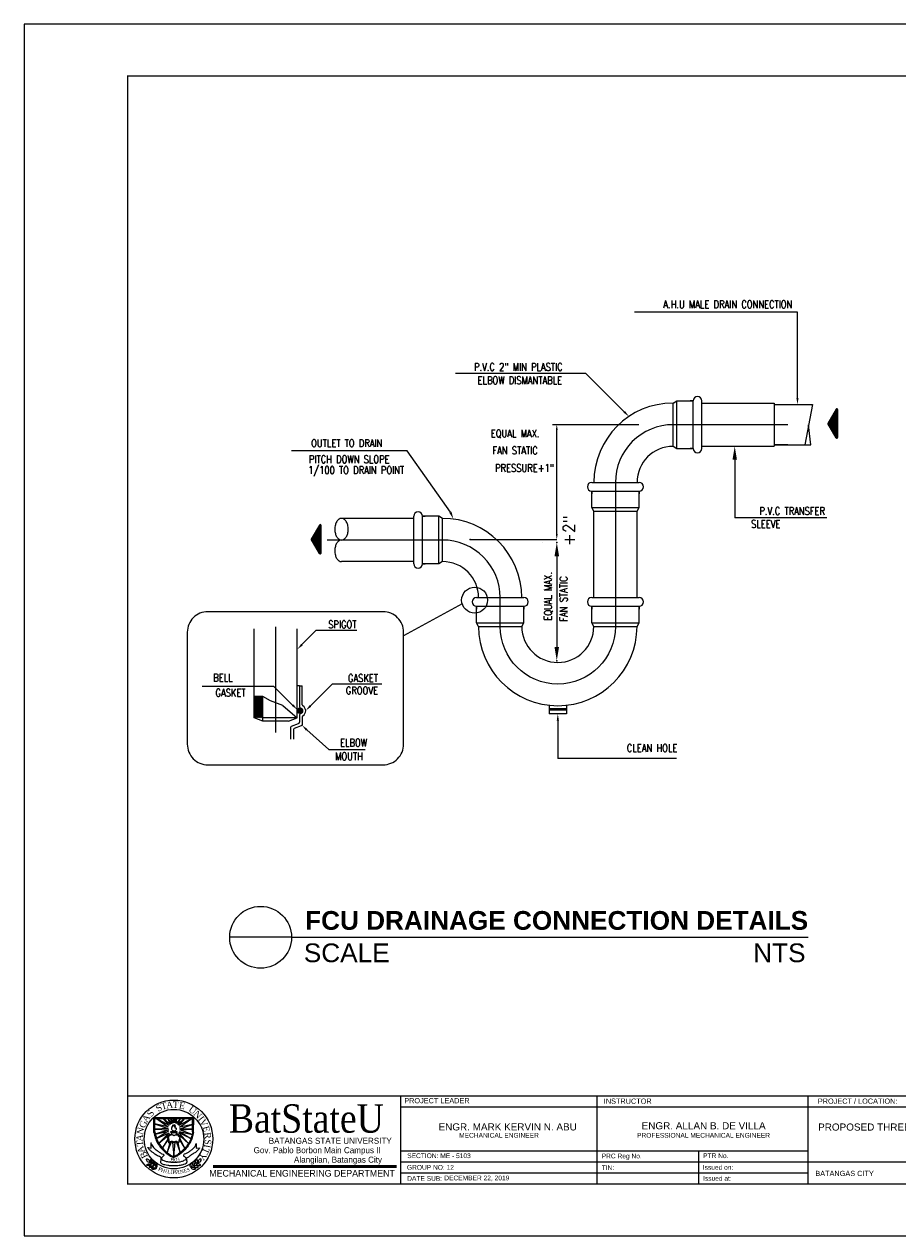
# Model space of a CAD drawing. Header units: millimetres. Extents: x 0 to 531, y -4 to 262.
# Tile 3 of 35: x 3 to 53, y 97 to 167. Entities that reach past the tile are written whole.
import ezdxf
from ezdxf.enums import TextEntityAlignment as Align

# ---------------------------------------------------------------- set-up
doc = ezdxf.new("R2010")
doc.units = ezdxf.units.MM
doc.linetypes.add('CENTER', pattern=[50.8, 31.75, -6.35, 6.35, -6.35])
doc.layers.add('.1', color=1, linetype='Continuous')
doc.layers.add('template', color=7, linetype='Continuous')
doc.styles.add('arial', font='arial.ttf')
doc.styles.add('CGOTHIC', font='GOTHIC.TTF')
doc.styles.add('GARAMOND', font='GARA.TTF')
doc.styles.add('ROMANT', font='romanc.shx')
doc.styles.get("Standard").update_dxf_attribs({"font": 'arial.ttf'})

# ---------------------------------------------------------------- blocks, each defined once
blk = doc.blocks.new('*X2')
at = {"color": 0}
for p, q in [((-88.36, 29.5), (-86.8, 29.5)), ((-88.29, 29.62), (-86.8, 29.62)), ((-88.21, 29.75), (-86.8, 29.75)), ((-88.14, 29.88), (-86.8, 29.88)), ((-88.07, 30), (-86.8, 30)), ((-88, 30.12), (-86.8, 30.12)), ((-87.92, 30.25), (-86.8, 30.25)), ((-87.85, 30.38), (-86.8, 30.38)), ((-87.78, 30.5), (-86.8, 30.5)), ((-87.71, 30.62), (-86.8, 30.62)), ((-87.64, 30.75), (-86.8, 30.75)), ((-87.56, 30.88), (-86.8, 30.88)), ((-87.49, 31), (-86.8, 31)), ((-87.42, 31.12), (-86.8, 31.12)), ((-87.35, 31.25), (-86.85, 31.25)), ((-87.17, 31.38), (-87.02, 31.38)), ((-90.16, 26.38), (-86.8, 26.38)), ((-90.16, 26.25), (-86.8, 26.25)), ((-90.09, 26.5), (-86.8, 26.5)), ((-90.09, 26.12), (-86.8, 26.12)), ((-90.02, 26.62), (-86.8, 26.62)), ((-90.02, 26), (-86.8, 26)), ((-89.95, 26.75), (-86.8, 26.75)), ((-89.95, 25.88), (-86.8, 25.88)), ((-89.87, 26.88), (-86.8, 26.88)), ((-89.87, 25.75), (-86.8, 25.75)), ((-89.8, 27), (-86.8, 27)), ((-89.8, 25.62), (-86.8, 25.62)), ((-89.73, 27.12), (-86.8, 27.12)), ((-89.73, 25.5), (-86.8, 25.5)), ((-89.66, 27.25), (-86.8, 27.25)), ((-89.66, 25.38), (-86.8, 25.38)), ((-89.58, 27.38), (-86.8, 27.38)), ((-89.58, 25.25), (-86.8, 25.25)), ((-89.51, 27.5), (-86.8, 27.5)), ((-89.44, 27.62), (-86.8, 27.62)), ((-89.37, 27.75), (-86.8, 27.75)), ((-89.3, 27.88), (-86.8, 27.88)), ((-89.22, 28), (-86.8, 28)), ((-89.15, 28.12), (-86.8, 28.12)), ((-89.08, 28.25), (-86.8, 28.25)), ((-89.01, 28.38), (-86.8, 28.38)), ((-88.93, 28.5), (-86.8, 28.5)), ((-88.86, 28.62), (-86.8, 28.62)), ((-88.79, 28.75), (-86.8, 28.75)), ((-88.72, 28.88), (-86.8, 28.88)), ((-88.65, 29), (-86.8, 29)), ((-88.57, 29.12), (-86.8, 29.12)), ((-88.5, 29.25), (-86.8, 29.25)), ((-88.43, 29.38), (-86.8, 29.38)), ((-89.51, 25.12), (-86.8, 25.12)), ((-89.44, 25), (-86.8, 25)), ((-89.37, 24.88), (-86.8, 24.88)), ((-89.3, 24.75), (-86.8, 24.75)), ((-89.22, 24.62), (-86.8, 24.62)), ((-89.15, 24.5), (-86.8, 24.5)), ((-89.08, 24.38), (-86.8, 24.38)), ((-89.01, 24.25), (-86.8, 24.25)), ((-88.94, 24.12), (-86.8, 24.12)), ((-88.86, 24), (-86.8, 24)), ((-88.79, 23.88), (-86.8, 23.88)), ((-88.72, 23.75), (-86.8, 23.75)), ((-88.65, 23.62), (-86.8, 23.62)), ((-88.57, 23.5), (-86.8, 23.5)), ((-88.5, 23.38), (-86.8, 23.38)), ((-88.43, 23.25), (-86.8, 23.25)), ((-88.36, 23.12), (-86.8, 23.12)), ((-88.29, 23), (-86.8, 23)), ((-88.21, 22.88), (-86.8, 22.88)), ((-88.14, 22.75), (-86.8, 22.75)), ((-88.07, 22.62), (-86.8, 22.62)), ((-88, 22.5), (-86.8, 22.5)), ((-87.92, 22.38), (-86.8, 22.38)), ((-87.85, 22.25), (-86.8, 22.25)), ((-87.78, 22.12), (-86.8, 22.12)), ((-87.71, 22), (-86.8, 22)), ((-87.64, 21.88), (-86.8, 21.88)), ((-87.56, 21.75), (-86.8, 21.75)), ((-87.49, 21.62), (-86.8, 21.62)), ((-87.42, 21.5), (-86.8, 21.5)), ((-87.35, 21.38), (-86.85, 21.38)), ((-87.17, 21.25), (-87.02, 21.25))]:
    blk.add_line(p, q, dxfattribs=at)
blk = doc.blocks.new('*X4')
at = {"color": 0}
for p, q in [((402.46, 305.94), (405.23, 308.71)), ((402.46, 306.47), (404.7, 308.71)), ((402.46, 307), (404.17, 308.71)), ((402.46, 307.53), (403.64, 308.71)), ((402.46, 308.06), (403.11, 308.71)), ((402.46, 308.59), (402.58, 308.71)), ((402.46, 305.41), (405.46, 308.41)), ((402.46, 304.88), (405.46, 307.88)), ((402.46, 304.35), (405.46, 307.35)), ((402.46, 303.82), (405.46, 306.82)), ((402.46, 303.29), (405.46, 306.29)), ((402.46, 302.76), (405.46, 305.76)), ((402.46, 302.23), (405.46, 305.23)), ((402.46, 301.7), (405.46, 304.7)), ((402.56, 301.26), (405.46, 304.17)), ((403.09, 301.26), (405.46, 303.64)), ((403.62, 301.26), (405.46, 303.11)), ((404.15, 301.26), (405.46, 302.58)), ((404.68, 301.26), (405.46, 302.05)), ((405.21, 301.26), (405.46, 301.51))]:
    blk.add_line(p, q, dxfattribs=at)
blk = doc.blocks.new('*X3')
at = {"color": 0}
for p, q in [((418.63, 303.72), (419.56, 304.66)), ((418.64, 303.56), (419.73, 304.64)), ((418.65, 303.92), (419.36, 304.64)), ((418.68, 303.42), (419.87, 304.61)), ((418.73, 303.29), (419.99, 304.56)), ((418.77, 304.22), (419.06, 304.51)), ((418.8, 303.18), (420.1, 304.49)), ((418.87, 303.08), (420.2, 304.41)), ((418.96, 303), (420.29, 304.32)), ((419.07, 302.92), (420.36, 304.22)), ((419.18, 302.86), (420.42, 304.1)), ((419.31, 302.82), (420.47, 303.97)), ((419.46, 302.79), (420.5, 303.83)), ((419.63, 302.78), (420.5, 303.65)), ((419.85, 302.83), (420.46, 303.43))]:
    blk.add_line(p, q, dxfattribs=at)

msp = doc.modelspace()

# ---------------------------------------------------------------- linework, layer by layer
at = {"layer": '.1', "color": 0}
msp.add_line((101.899, 166.95), (2.623, 166.95), dxfattribs=at)
for p, q in [((47.566, 150.22), (38.101, 150.22)), ((47.566, 145.238), (47.566, 150.22)), ((35.271, 146.655), (27.695, 146.655)), ((37.498, 144.429), (35.271, 146.655)), ((40.335, 144.936), (40.544, 145.062)), ((40.544, 142.298), (40.544, 145.062)), ((40.544, 145.062), (41.507, 145.062)), ((41.507, 145.062), (41.337, 145.062)), ((41.507, 142.298), (41.507, 145.062)), ((42.01, 142.298), (42.01, 145.062)), ((40.335, 142.424), (40.335, 144.936)), ((42.01, 144.936), (46.206, 144.936)), ((46.206, 144.936), (46.206, 142.424)), ((46.206, 144.852), (48.438, 144.852)), ((48.438, 144.852), (47.988, 142.508)), ((49.814, 144.575), (49.338, 143.751)), ((49.908, 142.951), (49.908, 144.55)), ((48.34, 142.508), (48.213, 143.68)), ((49.814, 142.926), (49.338, 143.751)), ((40.335, 142.424), (40.544, 142.298)), ((40.544, 142.298), (41.507, 142.298)), ((41.507, 142.298), (41.337, 142.298)), ((42.01, 142.424), (46.206, 142.424)), ((46.206, 142.508), (48.34, 142.508)), ((24.873, 142.158), (18.153, 142.158)), ((27.394, 138.592), (24.873, 142.158)), ((43.917, 142.039), (43.917, 138.261)), ((35.604, 140.33), (38.367, 140.33)), ((35.604, 139.828), (38.367, 139.828)), ((35.604, 139.828), (35.604, 139.658)), ((35.604, 138.865), (35.604, 139.828)), ((38.367, 139.828), (38.367, 139.658)), ((38.367, 138.865), (38.367, 139.828)), ((35.604, 138.865), (38.367, 138.865)), ((35.729, 138.656), (35.604, 138.865)), ((38.241, 138.656), (38.367, 138.865)), ((25.262, 138.237), (21.065, 138.237)), ((25.262, 135.599), (25.262, 138.363)), ((25.764, 135.599), (25.764, 138.363)), ((26.727, 138.363), (25.764, 138.363)), ((25.764, 138.363), (25.935, 138.363)), ((26.727, 135.599), (26.727, 138.363)), ((26.937, 138.237), (26.727, 138.363)), ((26.937, 135.725), (26.937, 138.237)), ((35.729, 133.631), (35.729, 138.656)), ((35.729, 138.656), (38.241, 138.656)), ((38.241, 133.631), (38.241, 138.656)), ((49.281, 138.261), (43.917, 138.261)), ((19.78, 137.849), (19.304, 137.024)), ((19.873, 136.225), (19.873, 137.824)), ((19.78, 136.2), (19.304, 137.024)), ((25.262, 135.725), (21.065, 135.725)), ((26.727, 135.599), (25.764, 135.599)), ((25.764, 135.599), (25.935, 135.599)), ((26.937, 135.725), (26.727, 135.599)), ((28.076, 133.279), (24.671, 131.415)), ((28.904, 133.631), (31.668, 133.631)), ((28.904, 132.166), (28.904, 133.129)), ((28.904, 133.129), (31.668, 133.129)), ((28.904, 133.129), (28.904, 132.958)), ((31.668, 132.166), (31.668, 133.129)), ((31.668, 133.129), (31.668, 132.958)), ((35.604, 133.631), (38.367, 133.631)), ((35.604, 133.129), (38.367, 133.129)), ((35.604, 132.166), (35.604, 133.129)), ((35.604, 133.129), (35.604, 132.958)), ((38.367, 132.166), (38.367, 133.129)), ((38.367, 133.129), (38.367, 132.958)), ((15.982, 126.645), (15.982, 131.825)), ((18.495, 126.645), (18.495, 131.825)), ((18.767, 130.904), (19.598, 131.735)), ((19.598, 131.735), (21.949, 131.735)), ((28.904, 132.166), (31.668, 132.166)), ((29.03, 131.957), (28.904, 132.166)), ((29.03, 131.957), (31.542, 131.957)), ((31.542, 131.957), (31.668, 132.166)), ((35.604, 132.166), (38.367, 132.166)), ((35.729, 131.957), (35.604, 132.166)), ((35.729, 131.957), (38.241, 131.957)), ((38.241, 131.957), (38.367, 132.166)), ((12.97, 128.492), (17.121, 128.492)), ((18.222, 127.391), (17.121, 128.492)), ((18.62, 128.514), (18.495, 128.514)), ((18.62, 128.514), (18.62, 127.356)), ((18.62, 128.514), (18.787, 128.514)), ((18.787, 127.411), (18.787, 128.514)), ((19.255, 127.338), (20.536, 128.619)), ((20.536, 128.619), (23.417, 128.619)), ((16.485, 127.893), (15.982, 127.893)), ((16.485, 126.46), (16.485, 127.893)), ((16.939, 127.645), (16.485, 127.893)), ((17.661, 127.356), (16.939, 127.645)), ((17.661, 127.356), (18.495, 126.645)), ((18.62, 127.356), (18.62, 127.301)), ((18.62, 126.812), (18.62, 126.393)), ((33.133, 127.378), (33.133, 126.874)), ((34.138, 127.17), (33.133, 127.17)), ((34.138, 127.087), (33.133, 127.087)), ((34.138, 126.874), (33.133, 126.874)), ((34.138, 127.378), (34.138, 126.874)), ((16.485, 126.46), (15.982, 126.645)), ((18.495, 126.645), (16.485, 126.645)), ((17.992, 126.46), (16.485, 126.46)), ((17.992, 126.46), (18.495, 126.645)), ((18.108, 126.087), (18.108, 125.404)), ((18.163, 126.166), (18.565, 126.314)), ((18.33, 126.049), (18.733, 126.198)), ((18.787, 126.703), (18.787, 126.495)), ((18.787, 126.495), (18.787, 126.276)), ((33.636, 126.489), (33.636, 124.291)), ((18.276, 125.971), (18.276, 125.404)), ((19.04, 125.951), (20.326, 124.804)), ((20.326, 124.804), (22.444, 124.804)), ((40.526, 124.291), (33.636, 124.291)), ((18.161, 113.896), (14.564, 113.896)), ((18.161, 113.896), (48.187, 113.896))]:
    msp.add_line(p, q)
at = {"linetype": 'ByBlock'}
for p, q in [((33.326, 143.702), (38.354, 143.702)), ((33.577, 137.338), (33.577, 143.367)), ((28.549, 137.003), (33.577, 137.003)), ((32.773, 136.835), (32.773, 136.835)), ((33.577, 136.031), (33.577, 130.772)), ((32.773, 129.969), (32.773, 129.969))]:
    msp.add_line(p, q, dxfattribs=at)
at = {"linetype": 'CENTER'}
msp.add_line((17.238, 125.79), (17.238, 131.932), dxfattribs=at)
for points in [[(47.005, 143.68), (40.335, 143.68, 0.414214), (36.985, 140.33), (36.985, 131.957, -1), (30.286, 131.957), (30.286, 133.631, 0.414214), (26.937, 136.981), (20.235, 136.981)], [(47.005, 142.508), (46.206, 142.508, 0.414214)], [(21.065, 136.981, 0.147723), (20.926, 136.939, 0.107128), (20.788, 136.797, 0.076313), (20.706, 136.604, 0.063234), (20.674, 136.353, 0.063234), (20.706, 136.102, 0.076313), (20.788, 135.909, 0.107128), (20.926, 135.767, 0.147723), (21.065, 135.725, 0.147723)]]:
    msp.add_lwpolyline(points, format="xyb")
for points in [[(21.065, 138.237, 0.147723), (20.926, 138.195, 0.107128), (20.788, 138.053, 0.076313), (20.706, 137.86, 0.063234), (20.674, 137.609, 0.063234), (20.706, 137.358, 0.076313), (20.788, 137.165, 0.107128), (20.926, 137.023, 0.147723), (21.065, 136.981, 0.147723), (21.204, 137.023, 0.107128), (21.342, 137.165, 0.076313), (21.425, 137.358, 0.063234), (21.456, 137.609, 0.063234), (21.425, 137.86, 0.076313), (21.342, 138.053, 0.107128), (21.204, 138.195, 0.147723)], [(12.1, 125.112, 0.414214), (13.294, 123.918), (23.477, 123.918, 0.414214), (24.671, 125.112), (24.671, 131.623, 0.414214), (23.477, 132.817), (13.294, 132.817, 0.414214), (12.1, 131.623)]]:
    msp.add_lwpolyline(points, format="xyb", close=True)
at = {"const_width": 0.00335}
msp.add_lwpolyline([(16.485, 126.645), (16.485, 127.893)], dxfattribs=at)
for centre, radius in [((28.801, 133.486), 0.754), ((18.647, 127.057), 0.157), ((16.362, 113.896), 1.798)]:
    msp.add_circle(centre, radius)
for centre, radius, start, end in [((41.758, 145.062), 0.251, 0, 180), ((40.335, 140.33), 4.606, 90, 180), ((49.858, 144.55), 0.0502, 0, 150), ((49.858, 142.951), 0.0502, 210, 0), ((40.335, 140.33), 2.093, 90, 180), ((41.758, 142.298), 0.251, 180, 0), ((35.604, 140.079), 0.251, 90, 270), ((38.367, 140.079), 0.251, 270, 90), ((25.513, 138.363), 0.251, 0, 180), ((26.937, 133.631), 4.606, 0, 90), ((19.823, 137.824), 0.0502, 0, 150), ((19.823, 136.225), 0.0502, 210, 0), ((25.513, 135.599), 0.251, 180, 0), ((26.937, 133.631), 2.093, 0, 90), ((28.904, 133.38), 0.251, 90, 270), ((31.668, 133.38), 0.251, 270, 90), ((35.604, 133.38), 0.251, 90, 270), ((38.367, 133.38), 0.251, 270, 90), ((33.636, 131.957), 4.606, 180, 0), ((33.636, 131.957), 2.093, 180, 0), ((18.704, 127.301), 0.0837, 180, 257.09947), ((18.704, 126.812), 0.0837, 102.90053, 180), ((18.647, 127.057), 0.167, 282.90053, 77.09947), ((18.871, 127.411), 0.0837, 180, 237.7269), ((18.871, 126.703), 0.0837, 122.2731, 180), ((18.647, 127.057), 0.335, 302.2731, 57.7269), ((18.192, 126.087), 0.0837, 110.29142, 180), ((18.359, 125.971), 0.0837, 110.29142, 180), ((18.536, 126.393), 0.0837, 290.29142, 0), ((18.704, 126.276), 0.0837, 290.29142, 0)]:
    msp.add_arc(centre, radius, start, end)
at = {"linetype": 'ByBlock'}
for p in [(28.549, 137.003), (33.577, 136.835), (33.577, 129.969), (33.577, 129.969)]:
    msp.add_point(p, dxfattribs=at)
for points in [[(47.502, 145.238), (47.63, 145.238), (47.566, 144.852)], [(37.453, 144.383), (37.544, 144.474), (37.771, 144.156)], [(44.046, 141.654), (43.789, 141.654), (43.917, 142.424)], [(27.457, 138.621), (27.33, 138.563), (27.567, 138.211)], [(18.722, 130.95), (18.812, 130.859), (18.495, 130.632)], [(18.177, 127.346), (18.268, 127.436), (18.495, 127.119)], [(19.209, 127.384), (19.3, 127.293), (18.982, 127.066)], [(33.7, 126.489), (33.572, 126.489), (33.636, 126.874)], [(19.086, 125.996), (18.995, 125.905), (18.768, 126.223)]]:
    msp.add_solid(points)
for points in [[(33.521, 143.367), (33.633, 143.367), (33.577, 143.702)], [(33.521, 137.338), (33.633, 137.338), (33.577, 137.003)], [(33.443, 136.031), (33.711, 136.031), (33.577, 136.835)], [(33.443, 130.772), (33.711, 130.772), (33.577, 129.969)]]:
    msp.add_solid(points, dxfattribs=at)
at = {"layer": 'template'}
for p, q in [((2.623, 166.95), (2.623, 96.554)), ((8.64, 104.683), (98.891, 104.683)), ((24.486, 104.684), (24.486, 99.562)), ((24.486, 104.683), (24.486, 99.562)), ((35.896, 104.684), (35.896, 99.562)), ((35.896, 104.683), (35.896, 99.562)), ((48.186, 99.562), (48.186, 104.683)), ((24.486, 104.043), (81.057, 104.043)), ((10.166, 103.427), (12.478, 103.422)), ((10.166, 102.56), (10.166, 103.427)), ((10.991, 102.891), (10.193, 103.064)), ((10.193, 103.064), (10.991, 102.788)), ((10.215, 103.364), (12.413, 103.364)), ((10.215, 102.595), (10.215, 103.364)), ((10.991, 102.788), (10.242, 102.755)), ((11.045, 102.967), (10.307, 103.364)), ((10.307, 103.364), (10.991, 102.891)), ((10.747, 103.364), (10.714, 103.33)), ((10.714, 103.33), (11.045, 102.967)), ((11.105, 103.021), (10.747, 103.364)), ((10.996, 103.364), (10.969, 103.364)), ((10.969, 103.364), (11.105, 103.021)), ((11.186, 103.059), (10.996, 103.364)), ((11.186, 103.364), (11.129, 103.346)), ((11.129, 103.346), (11.186, 103.059)), ((11.268, 103.102), (11.186, 103.364)), ((11.289, 103.364), (11.268, 103.102)), ((11.365, 103.364), (11.289, 103.364)), ((11.463, 103.364), (11.365, 103.108)), ((11.365, 103.108), (11.365, 103.364)), ((11.702, 103.364), (11.463, 103.07)), ((11.463, 103.07), (11.501, 103.364)), ((11.501, 103.364), (11.463, 103.364)), ((11.951, 103.364), (11.545, 103.015)), ((11.545, 103.015), (11.702, 103.364)), ((12.364, 103.364), (11.604, 102.961)), ((11.604, 102.961), (11.951, 103.364)), ((11.642, 102.858), (12.364, 103.364)), ((12.413, 103.026), (11.642, 102.858)), ((11.664, 102.777), (12.413, 103.026)), ((12.413, 102.588), (12.413, 103.364)), ((12.462, 102.56), (12.478, 103.422)), ((10.242, 102.755), (11.013, 102.701)), ((11.013, 102.701), (10.242, 102.466)), ((10.242, 102.466), (11.018, 102.636)), ((11.018, 102.636), (10.316, 102.205)), ((10.316, 102.205), (11.045, 102.538)), ((11.045, 102.538), (10.449, 101.929)), ((10.449, 101.929), (11.1, 102.473)), ((10.964, 102.169), (10.652, 101.654)), ((10.652, 101.654), (10.975, 102.088)), ((10.93, 102.331), (11.007, 101.976)), ((10.99, 102.324), (11.048, 101.993)), ((11.176, 102.546), (11.176, 102.445)), ((11.455, 102.534), (11.455, 102.433)), ((12.172, 101.917), (11.539, 102.489)), ((11.666, 102.295), (11.584, 101.987)), ((12.31, 102.199), (11.604, 102.538)), ((11.604, 102.538), (12.172, 101.917)), ((11.616, 101.97), (11.711, 102.334)), ((11.642, 102.603), (12.31, 102.199)), ((11.642, 102.603), (12.38, 102.435)), ((11.648, 102.121), (11.951, 101.627)), ((12.413, 102.744), (11.664, 102.777)), ((11.675, 102.701), (12.413, 102.744)), ((12.38, 102.435), (11.675, 102.701)), ((11.951, 101.627), (11.68, 102.191)), ((9.819, 101.681), (10.003, 101.643)), ((10.003, 101.643), (9.992, 101.919)), ((10.934, 101.391), (11.181, 102.007)), ((11.089, 101.953), (10.934, 101.391)), ((11.246, 101.991), (11.314, 101.153)), ((11.314, 101.153), (11.398, 101.996)), ((11.469, 101.991), (11.687, 101.385)), ((11.687, 101.385), (11.566, 101.958)), ((12.611, 101.921), (12.622, 101.651)), ((12.622, 101.651), (12.803, 101.657)), ((24.486, 101.493), (48.186, 101.493)), ((41.82, 101.493), (41.82, 99.562)), ((24.486, 100.849), (59.963, 100.849)), ((24.486, 100.206), (34.82, 100.206)), ((24.486, 100.206), (48.186, 100.206)), ((35.896, 100.206), (46.23, 100.206)), ((2.623, 96.554), (101.899, 96.554))]:
    msp.add_line(p, q, dxfattribs=at)
at = {"layer": 'template', "linetype": 'Continuous', "ltscale": 0.5}
msp.add_line((35.896, 104.683), (35.896, 99.562), dxfattribs=at)
at = {"layer": 'template', "linetype": 'Continuous', "lineweight": 50}
msp.add_line((13.604, 100.571), (24.265, 100.571), dxfattribs=at)
at = {"layer": 'template', "linetype": 'Continuous', "const_width": 0.0853}
msp.add_lwpolyline([(8.64, 99.562), (98.891, 99.562), (98.891, 163.941), (8.64, 163.941)], close=True, dxfattribs=at)
at = {"layer": 'template'}
msp.add_circle((11.318, 102.177), 2.263, dxfattribs=at)
at = {"layer": 'template', "lineweight": 20}
for centre, radius in [((11.318, 102.177), 2.263), ((11.326, 102.17), 1.728)]:
    msp.add_circle(centre, radius, dxfattribs=at)
at = {"layer": 'template', "start_tangent": (-1, 0)}
msp.add_spline([(11.307, 102.635), (11.239, 102.672), (11.203, 102.729), (11.203, 102.791), (11.203, 102.839), (11.217, 102.865), (11.232, 102.913), (11.253, 102.908), (11.261, 102.956), (11.275, 102.992), (11.294, 102.965), (11.331, 102.932), (11.36, 102.932), (11.358, 102.97), (11.345, 103.005), (11.347, 103.017), (11.382, 102.987), (11.382, 102.959), (11.388, 102.933), (11.388, 102.904), (11.377, 102.86), (11.404, 102.819), (11.436, 102.82), (11.456, 102.767), (11.45, 102.724), (11.419, 102.665), (11.389, 102.64), (11.352, 102.633), (11.306, 102.633), (11.309, 102.633)], degree=3, dxfattribs=at)
at = {"layer": 'template'}
for points in [[(10.166, 102.56), (10.237, 102.26), (10.383, 101.923), (10.584, 101.641), (10.985, 101.278), (11.257, 101.121), (11.311, 101.105)], [(10.215, 102.595), (10.286, 102.294), (10.432, 101.958), (10.633, 101.676), (11.034, 101.313), (11.306, 101.155), (11.36, 101.139)], [(10.93, 102.331), (10.929, 102.37), (10.986, 102.378), (11.048, 102.402), (11.123, 102.439), (11.176, 102.445), (11.176, 102.468)], [(12.413, 102.595), (12.343, 102.294), (12.196, 101.958), (11.995, 101.676), (11.594, 101.313), (11.322, 101.155), (11.268, 101.139)], [(12.462, 102.56), (12.392, 102.26), (12.245, 101.923), (12.044, 101.641), (11.643, 101.278), (11.371, 101.121), (11.317, 101.105)], [(11.71, 102.329), (11.698, 102.373), (11.637, 102.358), (11.602, 102.376), (11.576, 102.408), (11.538, 102.431), (11.506, 102.454), (11.455, 102.454)], [(11.007, 101.976), (11.056, 101.94), (11.109, 101.953), (11.143, 101.99), (11.181, 102.007), (11.233, 102.007), (11.274, 101.998), (11.315, 101.978), (11.381, 101.993), (11.422, 102.004), (11.469, 101.991), (11.566, 101.958), (11.616, 101.97)], [(11.048, 101.993), (11.103, 101.993), (11.112, 102.016), (11.149, 102.037), (11.213, 102.051), (11.274, 102.022), (11.312, 102.016), (11.361, 102.019), (11.399, 102.037), (11.454, 102.042), (11.489, 102.04), (11.521, 102.016), (11.538, 102.002), (11.584, 101.987)], [(9.901, 100.813), (9.792, 100.852), (9.741, 100.93), (9.735, 101.006), (9.745, 101.019), (9.811, 101.012), (9.878, 100.952), (9.904, 100.894), (9.912, 100.839), (9.912, 100.811), (9.906, 100.811), (9.891, 100.826), (9.889, 100.826)], [(10.007, 100.701), (9.945, 100.655), (9.857, 100.636), (9.803, 100.638), (9.759, 100.665), (9.758, 100.682), (9.8, 100.709), (9.842, 100.725), (9.893, 100.733), (9.913, 100.739), (9.952, 100.729), (10.003, 100.7), (10.005, 100.694)], [(10.034, 100.738), (10.061, 100.81), (10.054, 100.9), (10.037, 100.951), (9.999, 100.986), (9.982, 100.982), (9.968, 100.934), (9.965, 100.889), (9.972, 100.838), (9.972, 100.817), (9.992, 100.783), (10.034, 100.741), (10.041, 100.741)], [(10.172, 100.619), (10.2, 100.691), (10.193, 100.781), (10.175, 100.833), (10.138, 100.867), (10.12, 100.864), (10.107, 100.815), (10.103, 100.771), (10.11, 100.719), (10.11, 100.698), (10.131, 100.664), (10.172, 100.623), (10.179, 100.623)], [(10.323, 100.512), (10.351, 100.584), (10.344, 100.674), (10.327, 100.725), (10.289, 100.76), (10.272, 100.756), (10.258, 100.708), (10.254, 100.663), (10.261, 100.612), (10.261, 100.591), (10.282, 100.557), (10.323, 100.515), (10.33, 100.515)], [(12.301, 100.529), (12.276, 100.602), (12.287, 100.691), (12.306, 100.742), (12.346, 100.775), (12.363, 100.771), (12.375, 100.722), (12.376, 100.677), (12.367, 100.626), (12.366, 100.605), (12.344, 100.572), (12.301, 100.532), (12.294, 100.532)], [(12.457, 100.629), (12.432, 100.703), (12.443, 100.792), (12.462, 100.843), (12.501, 100.875), (12.518, 100.871), (12.53, 100.823), (12.532, 100.778), (12.523, 100.726), (12.522, 100.706), (12.5, 100.672), (12.457, 100.633), (12.45, 100.633)], [(12.6, 100.742), (12.575, 100.815), (12.586, 100.905), (12.605, 100.955), (12.644, 100.988), (12.661, 100.984), (12.673, 100.935), (12.675, 100.89), (12.666, 100.839), (12.665, 100.819), (12.643, 100.785), (12.6, 100.746), (12.593, 100.746)], [(12.625, 100.705), (12.685, 100.655), (12.772, 100.633), (12.826, 100.633), (12.871, 100.658), (12.873, 100.675), (12.832, 100.704), (12.791, 100.721), (12.74, 100.731), (12.72, 100.738), (12.681, 100.729), (12.629, 100.704), (12.626, 100.697)], [(12.736, 100.811), (12.846, 100.846), (12.9, 100.921), (12.909, 100.997), (12.9, 101.011), (12.833, 101.007), (12.764, 100.95), (12.736, 100.893), (12.725, 100.838), (12.724, 100.81), (12.731, 100.81), (12.746, 100.824), (12.748, 100.824)], [(10.145, 100.583), (10.083, 100.536), (9.995, 100.518), (9.941, 100.52), (9.897, 100.546), (9.896, 100.564), (9.938, 100.591), (9.98, 100.606), (10.032, 100.614), (10.051, 100.62), (10.09, 100.61), (10.141, 100.582), (10.143, 100.575)], [(10.296, 100.476), (10.234, 100.429), (10.147, 100.41), (10.092, 100.412), (10.048, 100.439), (10.047, 100.457), (10.089, 100.483), (10.131, 100.499), (10.183, 100.507), (10.203, 100.513), (10.241, 100.503), (10.293, 100.475), (10.295, 100.468)], [(12.327, 100.491), (12.386, 100.442), (12.473, 100.42), (12.528, 100.419), (12.572, 100.444), (12.575, 100.462), (12.533, 100.49), (12.492, 100.508), (12.441, 100.518), (12.422, 100.524), (12.382, 100.516), (12.33, 100.49), (12.328, 100.483)], [(12.482, 100.592), (12.542, 100.543), (12.629, 100.52), (12.683, 100.52), (12.728, 100.545), (12.73, 100.562), (12.689, 100.591), (12.648, 100.609), (12.597, 100.619), (12.577, 100.625), (12.538, 100.617), (12.486, 100.591), (12.483, 100.584)]]:
    msp.add_spline(points, degree=3, dxfattribs=at)
for points, end_tangent in [([(10.99, 102.324), (11.065, 102.364), (11.117, 102.411), (11.17, 102.425), (11.222, 102.431), (11.274, 102.411), (11.294, 102.384), (11.315, 102.37), (11.344, 102.396), (11.41, 102.411), (11.474, 102.422), (11.544, 102.39), (11.59, 102.344), (11.648, 102.324), (11.666, 102.332), (11.666, 102.295)], (0, -1)), ([(11.162, 102.615), (11.25, 102.611), (11.341, 102.607), (11.402, 102.608), (11.456, 102.614), (11.486, 102.612), (11.488, 102.583), (11.488, 102.559), (11.477, 102.537), (11.452, 102.534), (11.401, 102.529), (11.313, 102.529), (11.209, 102.527), (11.182, 102.542), (11.152, 102.561), (11.161, 102.617), (11.161, 102.623)], (-1, 0))]:
    msp.add_spline(points, degree=3, dxfattribs=dict(at, end_tangent=end_tangent))
for points, knots in [([(12.803, 101.657), (12.807, 101.657), (12.831, 101.652), (12.693, 101.523), (12.609, 101.412), (12.437, 101.317), (12.278, 101.21), (12.162, 101.116), (12.036, 101.075), (12.062, 100.945), (12.093, 100.841), (12.019, 100.713), (11.868, 100.685), (11.67, 100.634), (11.427, 100.615), (11.189, 100.609), (10.978, 100.641), (10.792, 100.661), (10.657, 100.709), (10.584, 100.764), (10.558, 100.814), (10.58, 100.902), (10.598, 100.99), (10.568, 101.141), (10.353, 101.186), (10.189, 101.325), (10.036, 101.443), (9.906, 101.532), (9.861, 101.619), (9.79, 101.687), (9.818, 101.683), (9.847, 101.676)], [1.525096, 1.525096, 1.525096, 1.525096, 1.532073, 1.584612, 1.633558, 1.698069, 1.768711, 1.823631, 1.856154, 1.874433, 1.942755, 1.959564, 2.013837, 2.081716, 2.168665, 2.253261, 2.318126, 2.380396, 2.439479, 2.4572, 2.470092, 2.492272, 2.543518, 2.560297, 2.639259, 2.721631, 2.780104, 2.832648, 2.871086, 2.885372, 2.911145, 2.911145, 2.911145, 2.911145]), ([(10.009, 101.948), (9.958, 101.948), (10.081, 101.785), (10.139, 101.672), (10.295, 101.533), (10.469, 101.431), (10.583, 101.315), (10.766, 101.286), (10.723, 101.193), (10.675, 101.144), (10.612, 101.105), (10.563, 101.007), (10.717, 100.919), (10.894, 100.868), (11.112, 100.83), (11.292, 100.833), (11.503, 100.829), (11.737, 100.857), (11.932, 100.936), (12.039, 100.999), (12.039, 101.068), (11.982, 101.109), (11.945, 101.16), (11.879, 101.195), (11.899, 101.263), (11.96, 101.335), (12.098, 101.357), (12.241, 101.46), (12.377, 101.553), (12.479, 101.656), (12.542, 101.75), (12.598, 101.82), (12.611, 101.909), (12.611, 101.921)], [0, 0, 0, 0, 0.050157, 0.09733, 0.169415, 0.238469, 0.297382, 0.34519, 0.361609, 0.384753, 0.415402, 0.43521, 0.480082, 0.549086, 0.637593, 0.692397, 0.728181, 0.847546, 0.920378, 0.94488, 0.959291, 0.979722, 1.010309, 1.023969, 1.046254, 1.066064, 1.119081, 1.173808, 1.241086, 1.282544, 1.318293, 1.350594, 1.379885, 1.379885, 1.379885, 1.379885]), ([(9.993, 101.942), (9.997, 101.947), (10.006, 101.951), (10.018, 101.95), (10.02, 101.95)], [3.04846765, 3.04846765, 3.04846765, 3.04846765, 3.05886904, 3.06079098, 3.06079098, 3.06079098, 3.06079098]), ([(11.287, 101.485), (11.299, 101.483), (11.32, 101.48), (11.336, 101.481), (11.347, 101.485)], [0, 0, 0, 0, 0.01145534, 0.02007474, 0.02007474, 0.02007474, 0.02007474]), ([(11.287, 101.464), (11.299, 101.462), (11.32, 101.459), (11.336, 101.461), (11.347, 101.464)], [0, 0, 0, 0, 0.01145534, 0.02007474, 0.02007474, 0.02007474, 0.02007474]), ([(11.293, 101.416), (11.303, 101.417), (11.32, 101.42), (11.333, 101.419), (11.34, 101.417)], [0.00178548, 0.00178548, 0.00178548, 0.00178548, 0.01145534, 0.01823656, 0.01823656, 0.01823656, 0.01823656]), ([(11.294, 101.395), (11.304, 101.397), (11.32, 101.399), (11.332, 101.398), (11.338, 101.397)], [0.00231179, 0.00231179, 0.00231179, 0.00231179, 0.01145534, 0.0176246, 0.0176246, 0.0176246, 0.0176246])]:
    msp.add_open_spline(points, degree=3, knots=knots, dxfattribs=at)

# ---------------------------------------------------------------- block references
at = {"xscale": 0.167478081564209, "yscale": 0.167478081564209, "zscale": 0.167478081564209}
for name, p in [('*X2', (64.444, 139.344)), ('*X2', (34.41, 132.618)), ('*X4', (-51.421, 76.19)), ('*X3', (-51.621, 76.19))]:
    msp.add_blockref(name, p, dxfattribs=at)

# ---------------------------------------------------------------- texts
at = {"style": 'ROMANT', "width": 0.8}
for s, height, p in [(' A.H.U MALE DRAIN CONNECTION', 0.44366, (47.266, 150.672)), ('P.V.C 2" MIN PLASTIC', 0.44366, (33.919, 147.038)), ('ELBOW DISMANTABLE', 0.44366, (33.885, 146.26)), ('EQUAL MAX.', 0.4437, (32.57, 143.17)), ('OUTLET TO DRAIN', 0.44366, (23.439, 142.608)), ('FAN STATIC', 0.4437, (32.471, 142.184)), ('PITCH DOWN SLOPE', 0.44366, (23.855, 141.673)), ('1/100 TO DRAIN POINT', 0.44366, (24.707, 141.04)), ('PRESSURE+1"', 0.44366, (33.41, 141.166)), ('P.V.C TRANSFER', 0.44366, (49.166, 138.669)), ('SLEEVE', 0.4437, (46.573, 137.909)), ('SPIGOT', 0.4437, (21.935, 132.073)), ('BELL ', 0.4437, (14.979, 128.985)), ('GASKET', 0.4437, (23.187, 128.955)), ('GASKET', 0.4437, (15.489, 128.105)), ('GROOVE', 0.4437, (23.187, 128.237)), ('ELBOW ', 0.4437, (22.792, 125.204)), ('MOUTH', 0.4437, (22.307, 124.414)), ('CLEAN HOLE', 0.4437, (40.586, 124.895))]:
    msp.add_text(s, height=height, dxfattribs=at).set_placement(p, align=Align.MIDDLE_RIGHT)
at = {"style": 'ROMANT'}
msp.add_text('+2"', height=0.6699, rotation=90, dxfattribs=at).set_placement((34.288, 138.414), align=Align.MIDDLE_RIGHT)
at = {"style": 'ROMANT', "width": 0.8}
for s, p in [('EQUAL MAX.', (33.073, 135.123)), ('FAN STATIC', (33.969, 134.874))]:
    msp.add_text(s, height=0.4437, rotation=90, dxfattribs=at).set_placement(p, align=Align.MIDDLE_RIGHT)
at = {"char_height": 1.08896, "attachment_point": 1, "style": 'arial'}
for s, width, insert in [('{\\fArial|b1|i0|c0|p34;FCU DRAINAGE CONNECTION DETAILS}', 43.36072, (18.948, 115.422)), ('\\pxt21;SCALE                                                  NTS', 32.51473, (18.873, 113.539))]:
    msp.add_mtext_dynamic_manual_height_columns(s, width=width, gutter_width=1, heights=[0], dxfattribs=dict(at, insert=insert))
at = {"layer": 'template', "width": 1}
for s, height, style, p in [('BatStateU', 1.6503, 'GARAMOND', (19.024, 102.543)), ('BATANGAS STATE UNIVERSITY', 0.35128, 'CGOTHIC', (20.41, 101.897)), ('Gov. Pablo Borbon Main Campus II', 0.35128, 'CGOTHIC', (19.651, 101.352)), ('Alangilan, Batangas City', 0.35128, 'CGOTHIC', (20.859, 100.802))]:
    msp.add_text(s, height=height, dxfattribs=dict(at, style=style)).set_placement(p, align=Align.CENTER)
at = {"layer": 'template', "style": 'arial'}
for s, height, p in [('PROJECT LEADER', 0.30409, (24.71, 104.251)), ('INSTRUCTOR', 0.304, (36.309, 104.224)), ('PROJECT / LOCATION:', 0.30402, (48.751, 104.224)), ('PROJECT / LOCATION:', 0.30402, (48.751, 104.224)), ('PROJECT / LOCATION:', 0.30402, (48.751, 104.224)), ('ENGR. MARK KERVIN N. ABU', 0.41257, (26.704, 102.674)), ('ENGR. ALLAN B. DE VILLA', 0.41257, (38.508, 102.741)), ('PROPOSED THREE STOREY HOSPITAL', 0.41257, (48.766, 102.665)), ('MECHANICAL ENGINEER', 0.27505, (27.901, 102.253)), ('PROFESSIONAL MECHANICAL ENGINEER', 0.27505, (38.242, 102.253)), ('GROUP NO: 12', 0.27505, (24.866, 100.392)), ('SECTION: ME - 5103', 0.27505, (24.884, 101.066)), ('PRC Reg No.', 0.27505, (36.187, 101.052)), ('Issued on:', 0.275, (42.063, 100.392)), ('PTR No.', 0.275, (42.082, 101.066)), ('DATE SUB:', 0.275, (24.881, 99.749)), ('DECEMBER 22, 2019', 0.27505, (27.038, 99.776)), ('TIN:', 0.275, (36.187, 100.37)), ('Issued at:', 0.275, (42.079, 99.749)), ('BATANGAS CITY', 0.30402, (48.604, 100.024))]:
    msp.add_text(s, height=height, dxfattribs=at).set_placement(p)
at = {"layer": 'template', "attachment_point": 1}
for s, insert, char_height, width, rotation in [('{\\fTimes New Roman|b0|i0|c0|p18;T}', (10.529, 104.233), 0.37713, 29.67394, 14.44799), ('{\\fTimes New Roman|b0|i0|c0|p18;A}', (10.852, 104.33), 0.37713, 29.67394, 5.71852), ('{\\fTimes New Roman|b0|i0|c0|p18;T}', (11.268, 104.365), 0.37713, 0.3193, 356.81503), ('{\\fTimes New Roman|b0|i0|c0|p18;E}', (11.665, 104.336), 0.37713, 29.67394, 348.69045), ('{\\fTimes New Roman|b0|i0|c0|p18;S}', (9.714, 103.642), 0.37713, 29.67394, 56.11039), ('{\\fTimes New Roman|b0|i0|c0|p18;S}', (10.213, 104.057), 0.37713, 29.67394, 33.23179), ('{\\fTimes New Roman|b0|i0|c0|p18;U}', (12.357, 104.128), 0.37713, 29.67394, 323.50126), ('{\\fTimes New Roman|b0|i0|c0|p18;N}', (12.693, 103.871), 0.37713, 29.67394, 314.13564), ('{\\fTimes New Roman|b0|i0|c0|p18;I}', (12.993, 103.557), 0.37713, 29.67394, 308.6454), ('{\\fTimes New Roman|b0|i0|c0|p18;N}', (9.151, 102.49), 0.37713, 29.67394, 77.56161), ('{\\fTimes New Roman|b0|i0|c0|p18;G}', (9.274, 102.928), 0.37713, 29.67394, 65.93474), ('{\\fTimes New Roman|b0|i0|c0|p18;A}', (9.439, 103.315), 0.37713, 29.67394, 56.11039), ('{\\fTimes New Roman|b0|i0|c0|p18;V}', (13.125, 103.387), 0.37713, 29.67394, 298.20017), ('{\\fTimes New Roman|b0|i0|c0|p18;E}', (13.349, 102.976), 0.37713, 29.67394, 285.47868), ('{\\fTimes New Roman|b0|i0|c0|p18;A}', (9.12, 102.055), 0.37713, 29.67394, 85.53705), ('{\\fTimes New Roman|b0|i0|c0|p18;R}', (13.457, 102.584), 0.37713, 29.67394, 276.19955), ('{\\fTimes New Roman|b0|i0|c0|p18;S}', (13.505, 102.142), 0.37713, 29.67394, 266.05857), ('{\\fTimes New Roman|b0|i0|c0|p18;T}', (9.171, 101.734), 0.37713, 29.67394, 94.26652), ('{\\fTimes New Roman|b0|i0|c0|p18;A}', (9.305, 101.302), 0.37713, 29.67394, 110.36673), ('{\\fTimes New Roman|b0|i0|c0|p18;B}', (9.487, 100.996), 0.37713, 29.67394, 115.18408), ('{\\fTimes New Roman|b0|i0|c0|p18;T}', (13.416, 101.572), 0.37713, 29.67394, 245.97799), ('{\\fTimes New Roman|b0|i0|c0|p18;I}', (13.463, 101.816), 0.37713, 29.67394, 259.8108), ('{\\fTimes New Roman|b0|i0|c0|p18;1}', (11.104, 101.101), 0.21119, 29.67394, 350.69674), ('{\\fTimes New Roman|b0|i0|c0|p18;9}', (11.185, 101.079), 0.21119, 29.67394, 359.89652), ('{\\fTimes New Roman|b0|i0|c0|p18;0}', (11.342, 101.075), 0.21119, 29.67394, 359.89652), ('{\\fTimes New Roman|b0|i0|c0|p18;3}', (11.456, 101.077), 0.21119, 29.67394, 14.57269), ('{\\fTimes New Roman|b0|i0|c0|p18;Y}', (13.266, 101.22), 0.37713, 29.67394, 237.49398), ('{\\fTimes New Roman|b0|i0|c0|p18;P}', (10.482, 100.557), 0.21119, 29.67394, 333.24497), ('{\\fTimes New Roman|b0|i0|c0|p18;P}', (10.488, 100.557), 0.21119, 29.67394, 333.24497), ('{\\fTimes New Roman|b0|i0|c0|p18;H}', (10.614, 100.482), 0.21119, 29.67394, 342.36893), ('{\\fTimes New Roman|b0|i0|c0|p18;I}', (10.829, 100.412), 0.21119, 29.67394, 350.74463), ('{\\fTimes New Roman|b0|i0|c0|p18;L}', (10.959, 100.393), 0.21119, 29.67394, 350.69674), ('{\\fTimes New Roman|b0|i0|c0|p18;I}', (11.135, 100.36), 0.21119, 29.67394, 357.83253), ('{\\fTimes New Roman|b0|i0|c0|p18;P}', (11.241, 100.35), 0.21119, 29.67394, 359.89652), ('{\\fTimes New Roman|b0|i0|c0|p18;P}', (11.375, 100.343), 0.21119, 29.67394, 7.51618), ('{\\fTimes New Roman|b0|i0|c0|p18;I}', (11.536, 100.351), 0.21119, 29.67394, 9.03911), ('{\\fTimes New Roman|b0|i0|c0|p18;N}', (11.645, 100.361), 0.21119, 29.67394, 12.92447), ('{\\fTimes New Roman|b0|i0|c0|p18;E}', (11.868, 100.417), 0.21119, 29.67394, 14.57269), ('{\\fTimes New Roman|b0|i0|c0|p18;S}', (12.047, 100.468), 0.21119, 29.67394, 14.57269)]:
    msp.add_mtext(s, dxfattribs=dict(at, insert=insert, char_height=char_height, width=width, rotation=rotation))
at = {"layer": 'template', "linetype": 'Continuous', "lineweight": 0, "insert": (13.379, 100.377), "char_height": 0.38403, "width": 12.18966, "attachment_point": 1}
msp.add_mtext('{\\fCentury Gothic|b0|i0|c0|p34;\\C7;MECHANICAL ENGINEERING DEPARTMENT}', dxfattribs=at)

doc.saveas('drawing.dxf')
